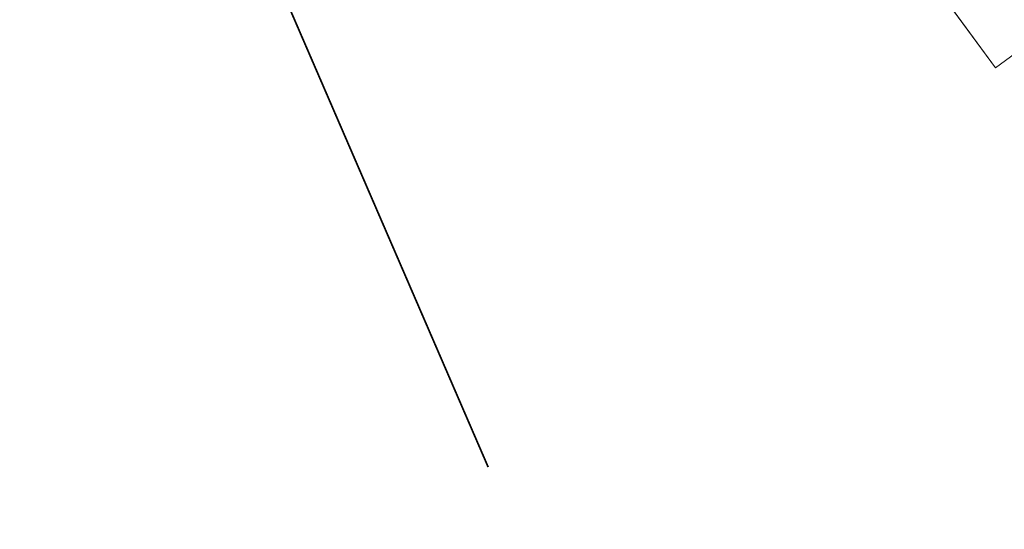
# Model space of a CAD drawing. Header units: metres. Extents: x 163628 to 167676, y 402708 to 405373.
# Tile 81 of 256: x 164777 to 164805, y 403527 to 403542. Entities that reach past the tile are written whole.
import ezdxf

# ---------------------------------------------------------------- set-up
doc = ezdxf.new("R2010")
doc.units = ezdxf.units.M
doc.linetypes.add('X-CA190022.004-UO-TXT_Tekst 1op200$0$AL-TEKENBLADGRENS', pattern=[11.5, 2.5, -1.5, 1, -1.5, 1, -1.5, 2.5])
for name, color, linetype, lineweight in [('X-CA190022.004-UO-BGT_Ondergrond$0$GE_203_VGOHaag_Lijn_GEM', 253, 'X-CA190022.004-UO-BGT_Ondergrond$0$Heg', 9), ('X-CA190022.004-UO-BGT_Ondergrond$0$GE_367_OWGBerm_groenvoorziening_grasenk_GEM', 253, 'Continuous', 9), ('X-CA190022.004-UO-BGT_Ondergrond$0$GE_401_OTDErf_Vlak_GEM', 253, 'Continuous', 9), ('X-CA190022.004-UO-TXT_Tekst 1op200$0$X-XX-AL-TEKENBLADGRENS-G', 7, 'X-CA190022.004-UO-TXT_Tekst 1op200$0$AL-TEKENBLADGRENS', 35)]:
    doc.layers.add(name, color=color, linetype=linetype, lineweight=lineweight)
doc.linetypes.add('X-CA190022.004-UO-BGT_Ondergrond$0$Heg', pattern='A,5,-1.5,[2,dgnlstyle-meierijstad.shx,S=0.007937,R=45,X=0,Y=0],-1.5', length=8)

msp = doc.modelspace()

# ---------------------------------------------------------------- linework, layer by layer
at = {"layer": 'X-CA190022.004-UO-BGT_Ondergrond$0$GE_203_VGOHaag_Lijn_GEM'}
msp.add_line((164799.971, 403547.237), (164805.156, 403540.166), dxfattribs=at)
at = {"layer": 'X-CA190022.004-UO-BGT_Ondergrond$0$GE_367_OWGBerm_groenvoorziening_grasenk_GEM', "flags": 128}
msp.add_lwpolyline([(164839.854, 403501.586), (164835.589, 403506.33), (164829.767, 403513.937), (164824.074, 403521.961), (164813.048, 403536.862), (164808.822, 403542.389), (164808.549, 403542.553), (164807.529, 403542.301), (164806.745, 403541.721), (164806.434, 403541.103), (164805.156, 403540.166), (164799.971, 403547.237), (164798.777, 403549.092), (164803.21, 403551.146), (164803.782, 403551.252), (164805.104, 403550.757), (164806.751, 403548.547), (164806.98, 403548.24), (164807.381, 403547.69), (164808.003, 403546.836)], dxfattribs=at)
at = {"layer": 'X-CA190022.004-UO-BGT_Ondergrond$0$GE_401_OTDErf_Vlak_GEM', "flags": 128}
msp.add_lwpolyline([(164620.047, 403474.794), (164683.071, 403504.746), (164766.236, 403544.544), (164771.263, 403545.786), (164774.138, 403545.724), (164776.394, 403545.354), (164787.928, 403542.792), (164789.839, 403542.878), (164793.081, 403543.524), (164799.971, 403547.237), (164805.156, 403540.166), (164806.434, 403541.103), (164827.881, 403511.643), (164834.892, 403502.714), (164839.324, 403497.819), (164843.689, 403493.586)], dxfattribs=at)
at = {"layer": 'X-CA190022.004-UO-TXT_Tekst 1op200$0$X-XX-AL-TEKENBLADGRENS-G', "const_width": 0.05, "flags": 128}
msp.add_lwpolyline([(164790.767, 403528.837), (164770.285, 403576.174)], dxfattribs=at)

doc.saveas('drawing.dxf')
